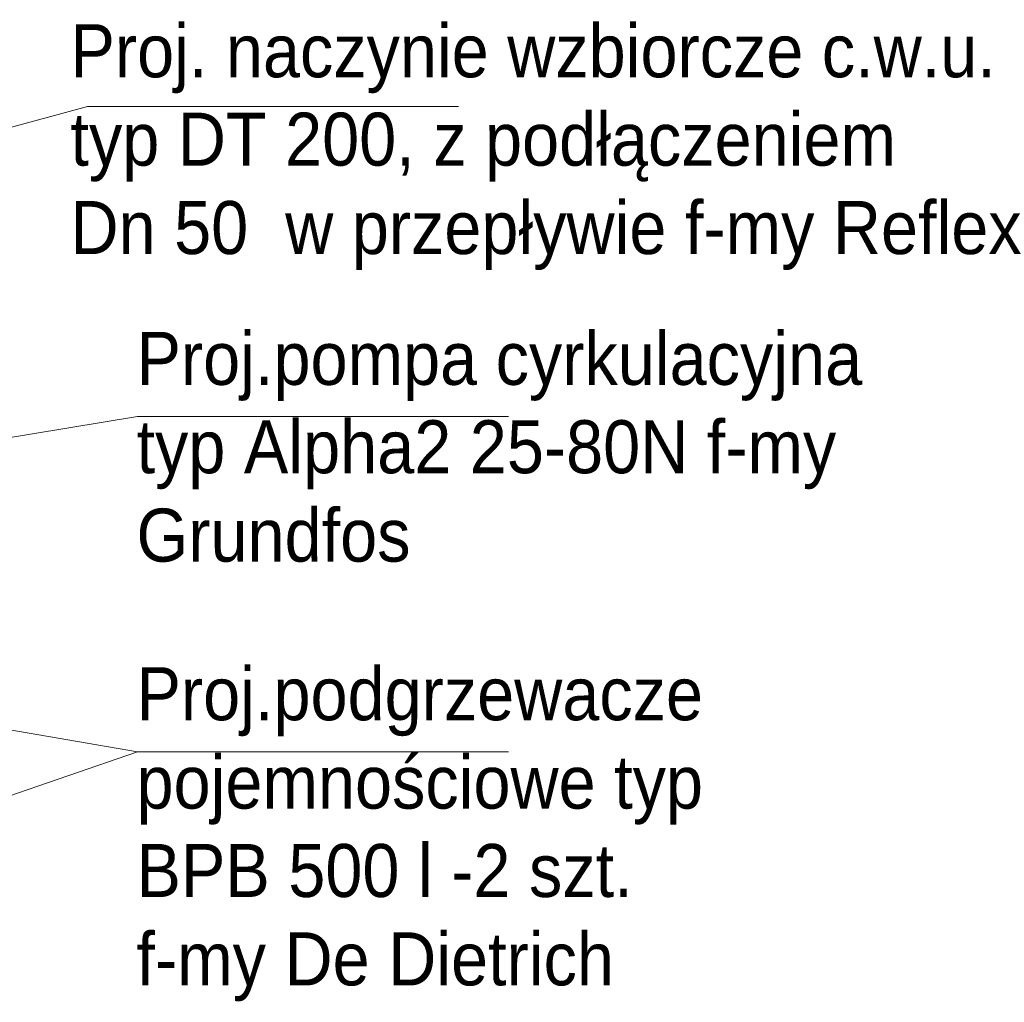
# Model space of a CAD drawing. Header units: millimetres. Extents: x -26122 to -12632, y -5851 to 1414.
# Tile 72 of 73: x -12954 to -12676, y -220 to 58. Entities that reach past the tile are written whole.
import ezdxf

# ---------------------------------------------------------------- set-up
doc = ezdxf.new("R2010")
doc.units = ezdxf.units.MM
doc.linetypes.add('DASHED', pattern=[181.05, 120.7, -60.35])
doc.layers.add('ściany', color=84, linetype='Continuous', lineweight=35)
doc.styles.get("Standard").update_dxf_attribs({"font": 'arial.ttf'})

msp = doc.modelspace()

# ---------------------------------------------------------------- linework, layer by layer
at = {"color": 7, "lineweight": 15}
for p, q in [((-12935.19, 33.61), (-13049.51, 2.38)), ((-12935.19, 33.61), (-12830.11, 33.61)), ((-12921.03, -54.09), (-13017.78, -69.97)), ((-12921.03, -54.09), (-12815.95, -54.09)), ((-13133.3, -112.5), (-12921.03, -148.98)), ((-12921.03, -148.98), (-13124.02, -218.79)), ((-12921.03, -148.98), (-12815.95, -148.98))]:
    msp.add_line(p, q, dxfattribs=at)

# ---------------------------------------------------------------- texts
at = {"layer": 'ściany', "color": 7, "linetype": 'DASHED', "char_height": 15, "attachment_point": 1}
for s, width, insert in [('{\\W0.9;Proj. naczynie wzbiorcze c.w.u. typ DT 200, z podłączeniem  \\PDn 50  w przepływie f-my Reflex}', 273.9075, (-12939.99, 56.88)), ('\\pt225;{\\W0.9;Proj.pompa cyrkulacyjna  typ Alpha2 25-80N f-my Grundfos}', 239.3627, (-12921.3, -30.15)), ('{\\W0.9;Proj.podgrzewacze pojemnościowe typ BPB 500 l -2 szt. f-my De Dietrich}', 174.0485, (-12921.3, -125.04))]:
    msp.add_mtext_dynamic_manual_height_columns(s, width=width, gutter_width=0.625, heights=[0], dxfattribs=dict(at, insert=insert))

doc.saveas('drawing.dxf')
